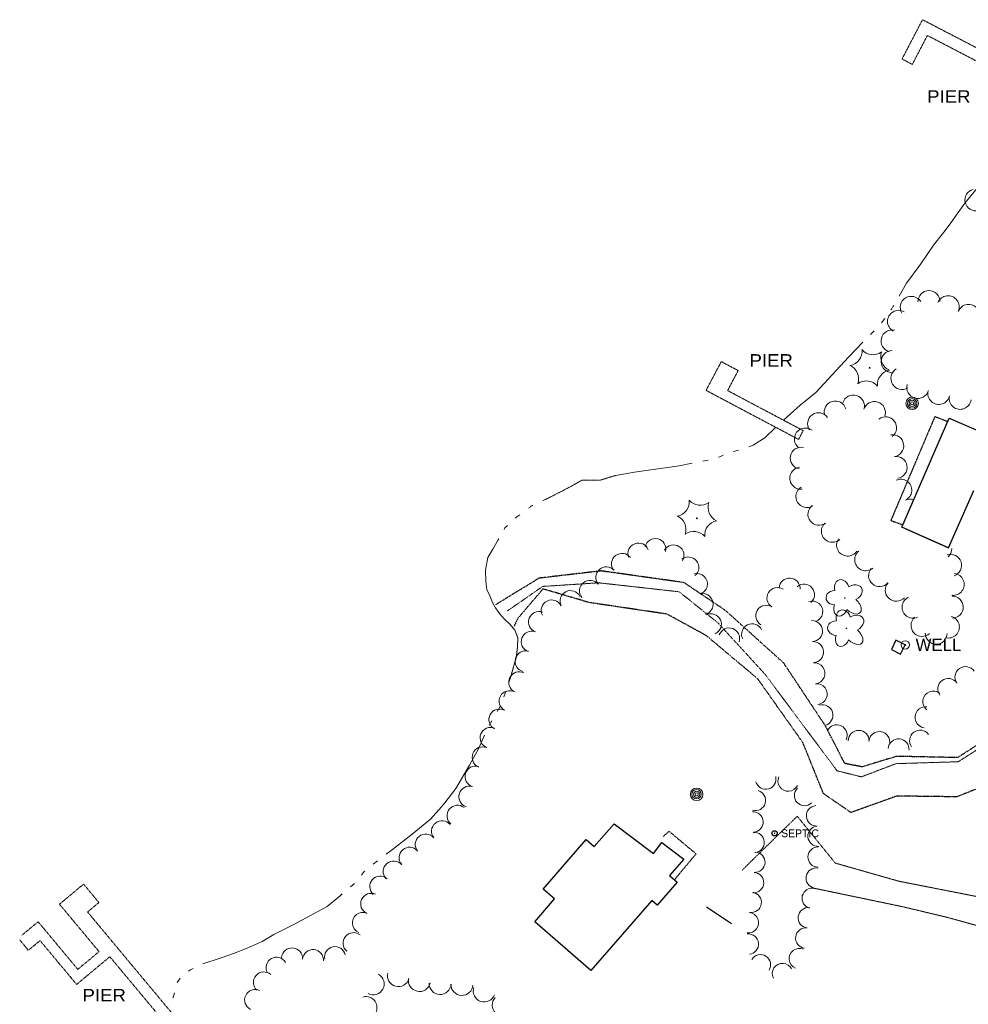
# Model space of a CAD drawing. Extents: x 386588 to 390135, y 96998 to 113606.
# Tile 45 of 92: x 387665 to 388029, y 102005 to 102382. Entities that reach past the tile are written whole.
import ezdxf
from ezdxf.enums import TextEntityAlignment as Align

# ---------------------------------------------------------------- set-up
doc = ezdxf.new("R2010")
doc.units = 0
doc.header["$MEASUREMENT"] = 0
for name, pattern in [('Echnl', [0.4, 0.145, -0.02, 0.01, -0.02, 0.01, -0.02, 0.01, -0.02, 0.145]), ('Wisdot3', [0.1875, 0.125, -0.0625]), ('Wisdot6', [0.375, 0.125, -0.0625, 0.03125, -0.0625, 0.03125, -0.0625])]:
    doc.linetypes.add(name, pattern=pattern)
for name, color, linetype, lineweight in [('E_BLD', 241, 'Continuous', 25), ('E_DWY', 2, 'Wisdot3', 15), ('E_LAND_Vegetation', 3, 'Continuous', 15), ('E_MISCPROP', 30, 'Continuous', 15), ('E_MISCPROP_HvyDash', 241, 'Wisdot3', 25), ('E_MISCPROP_Septic', 241, 'Continuous', 15), ('E_MISCPROP_Well', 4, 'Continuous', 15), ('E_STRUCT_Pier', 7, 'Wisdot3', 25), ('E_WTR', 4, 'Wisdot6', 15), ('E_WTR_Channel', 4, 'Echnl', 15), ('E_WTR_Dock_Pier', 4, 'Wisdot3', 15), ('E_WTR_Edge', 4, 'Echnl', 25), ('E_WTR_Elevations', 4, 'Continuous', 15), ('Level 12', 241, 'Continuous', 25)]:
    doc.layers.add(name, color=color, linetype=linetype, lineweight=lineweight)
doc.styles.add('Style-dot_font5', font='dot_font5.shx')

# ---------------------------------------------------------------- blocks, each defined once
blk = doc.blocks.new('PIER')
at = {"layer": 'E_STRUCT_Pier', "style": 'Style-dot_font5', "width": 1.111111}
blk.add_text('PIER', height=10.8, dxfattribs=at).set_placement((-16.77, -5.4))
blk = doc.blocks.new('CTRE')
at = {"layer": 'E_LAND_Vegetation'}
blk.add_circle((0, 0), 0.223, dxfattribs=at)
for centre, start, end in [((-11.97, 8.96), 280.2067, 5.9716), ((1.81, 14.92), 220.2113, 305.9762), ((13.83, 5.89), 160.2113, 245.9762), ((-13.83, -5.9), 340.2113, 65.9762), ((-1.81, -14.93), 40.2113, 125.9762)]:
    blk.add_arc(centre, 7.87, start, end, dxfattribs=at)
at = {"layer": 'E_LAND_Vegetation', "extrusion": (0, 0, -1)}
blk.add_arc((-12.03, -9.04), 7.87, 354.0728, 79.7489, dxfattribs=at)
blk = doc.blocks.new('POLE')
at = {"layer": 'E_MISCPROP'}
for radius in [4.46, 3.35, 2.23, 1.12]:
    blk.add_circle((0, 0), radius, dxfattribs=at)
blk = doc.blocks.new('DTRE')
at = {"layer": 'E_LAND_Vegetation'}
blk.add_circle((-0.18, 0), 0.183, dxfattribs=at)
for centre, major_axis, ratio in [((-1.87, 5.32), (1.36, -4.98), 0.782863), ((4.06, 2.74), (-5.27, -2.93), 0.691916), ((-5.87, 0.15), (4.93, -0.12), 0.832022), ((-2.49, -5.24), (1.8, 4.86), 0.716896), ((3.54, -3.71), (-5.01, 4.58), 0.560249)]:
    blk.add_ellipse(centre, major_axis=major_axis, ratio=ratio, start_param=1.570796, end_param=4.712389, dxfattribs=at)
blk = doc.blocks.new('WELL')
at = {"layer": 'E_MISCPROP_Well'}
for radius in [4, 0.5]:
    blk.add_circle((0, 0), radius, dxfattribs=at)
at = {"layer": 'E_MISCPROP_Well', "style": 'Style-dot_font5'}
blk.add_text('WELL', height=12, dxfattribs=at).set_placement((10, 0), align=Align.MIDDLE_LEFT)

msp = doc.modelspace()

# ---------------------------------------------------------------- linework, layer by layer
at = {"layer": 'E_BLD', "ltscale": 5}
for p, q in [((388003.03, 102187.61), (388021.27, 102229.39)), ((388021.27, 102229.39), (388021.27, 102229.39)), ((388021.27, 102229.39), (388058.32, 102213.22)), ((388020.96, 102179.71), (388030.7, 102201.6)), ((388020.96, 102179.71), (388003.03, 102187.61)), ((388004.64, 102186.9), (388020.96, 102179.71)), ((388000.8, 102144.22), (387999.1, 102140.67)), ((388004.38, 102142.46), (388000.8, 102144.22)), ((387999.1, 102140.67), (388002.62, 102138.91)), ((388002.62, 102138.91), (388004.38, 102142.46)), ((387885.21, 102065.15), (387892.84, 102073.92)), ((387892.84, 102073.92), (387907.9, 102062.52)), ((387865.65, 102048.86), (387882.14, 102067.82)), ((387882.14, 102067.82), (387882.14, 102067.82)), ((387882.14, 102067.82), (387885.21, 102065.15)), ((387885.21, 102065.15), (387885.21, 102065.15)), ((387907.9, 102062.52), (387911.11, 102066.76)), ((387911.11, 102066.76), (387919.51, 102060.4)), ((387919.51, 102060.4), (387914.01, 102054.08)), ((387920.41, 102061.44), (387920.41, 102061.44)), ((387914.01, 102054.08), (387914.01, 102054.08)), ((387914.01, 102054.08), (387916.95, 102051.53)), ((387869.97, 102045.1), (387865.65, 102048.86)), ((387916.95, 102051.53), (387909.32, 102042.76)), ((387862.39, 102036.38), (387869.97, 102045.1)), ((387869.97, 102045.1), (387869.97, 102045.1)), ((387907.28, 102044.53), (387883.9, 102017.66)), ((387909.32, 102042.76), (387907.28, 102044.53)), ((387907.28, 102044.53), (387907.28, 102044.53)), ((387909.32, 102042.76), (387909.32, 102042.76)), ((387937.81, 102035.62), (387928.18, 102041.98)), ((387883.9, 102017.66), (387862.39, 102036.38)), ((387862.39, 102036.38), (387862.39, 102036.38))]:
    msp.add_line(p, q, dxfattribs=at)
at = {"layer": 'E_DWY', "flags": 128}
for points in [[(388001.92, 102051.9), (387977.58, 102058.83), (387963.01, 102076.8), (387941.91, 102056.15)], [(388069.63, 102013.34), (388067.79, 102015.96), (388064.54, 102019.6), (388059.64, 102023.26), (388053.01, 102026.93), (388044.65, 102030.47), (388031.74, 102034.95), (388020.24, 102038.1), (388003.33, 102042.13), (387968.56, 102049.39)], [(388001.92, 102051.9), (388035.21, 102045.35)]]:
    msp.add_lwpolyline(points, dxfattribs=at)
at = {"layer": 'E_LAND_Vegetation'}
for centre, radius, start, end in [((388031.46, 102312.96), 4.17, 103.6557, 283.6557), ((388006.72, 102271.79), 4.24, 31.4321, 211.4321), ((388013.48, 102273.99), 4.24, 0.0407, 180.0407), ((388020.84, 102272.02), 4.24, 337.0317, 157.0317), ((388028.7, 102268.71), 4.24, 338.2365, 158.2365), ((388001.86, 102266.43), 4.24, 60.4189, 240.4189), ((387999.36, 102258.91), 4.24, 75.2618, 255.2618), ((387999.44, 102251), 4.24, 91.5301, 271.5301), ((388003.16, 102244.58), 4.24, 121.0065, 301.0065), ((388009.21, 102241.11), 4.24, 164.3028, 344.3028), ((387984.53, 102233.98), 4.22, 342.8063, 162.8063), ((388017.3, 102238.85), 4.24, 166.9105, 346.9105), ((388025.42, 102236.96), 4.24, 171.2726, 351.2726), ((387977.58, 102231.71), 4.22, 16.5308, 196.5308), ((387992.59, 102231.49), 4.22, 342.8063, 162.8063), ((387971.19, 102227.21), 4.22, 34.5835, 214.5835), ((387996.87, 102225.64), 4.22, 307.6715, 127.6715), ((387966.11, 102221.36), 4.22, 52.7125, 232.7125), ((387999.58, 102218.79), 4.22, 278.9046, 98.9046), ((387964.53, 102214.01), 4.22, 78.4921, 258.4921), ((388000.89, 102210.46), 4.22, 278.9046, 98.9046), ((387964.39, 102206.33), 4.22, 97.0795, 277.0795), ((388002.69, 102201.71), 4.22, 295.2679, 115.2679), ((387966.7, 102199.32), 4.22, 122.2443, 302.2443), ((387971.34, 102192.5), 4.22, 127.4289, 307.4289), ((388006.29, 102194.08), 4.22, 71.8686, 115.2679), ((387976.48, 102186.01), 4.22, 131.7885, 311.7885), ((387902.14, 102177.46), 4.02, 20.775, 200.775), ((387908.64, 102179.16), 4.02, 346.7428, 166.7428), ((387915.59, 102176.73), 4.02, 328.6498, 148.6498), ((387982.3, 102180.71), 4.22, 146.3287, 326.3287), ((387895.83, 102173.49), 4.02, 36.9081, 216.9081), ((387989.25, 102175.1), 4.22, 129.7814, 309.7814), ((388021.77, 102172.96), 4.22, 288.4736, 108.4736), ((388017.99, 102179.39), 4.22, 311.8932, 359.6377), ((387921.27, 102172.14), 4.02, 309.0594, 129.0594), ((387889.86, 102168.36), 4.02, 41.8475, 221.8475), ((387924.57, 102165.84), 4.02, 285.6341, 105.6341), ((387994.57, 102168.99), 4.22, 138.8375, 318.8375), ((388022.76, 102165.64), 4.22, 263.3425, 83.3425), ((387883.59, 102163.19), 4.02, 39.5109, 219.5109), ((387960.09, 102164.03), 4.02, 356.7456, 176.7456), ((387965.59, 102161.72), 4.02, 311.045, 131.045), ((388000.96, 102163.4), 4.22, 137.2068, 317.2068), ((387876.11, 102159.24), 4.02, 26.547, 206.547), ((387926.74, 102158.09), 4.02, 285.6341, 105.6341), ((387955.43, 102160.38), 4.02, 57.5649, 237.5649), ((387868.91, 102155.65), 4.02, 26.547, 206.547), ((387968.79, 102155.25), 4.02, 289.5651, 109.5651), ((388007.39, 102156.89), 4.22, 114.5094, 294.5094), ((388022.39, 102156.97), 4.22, 270.9408, 90.9408), ((387864.04, 102151.24), 4.02, 69.6119, 249.6119), ((387929.91, 102150.39), 4.02, 294.8908, 114.8908), ((387951.15, 102153.62), 4.02, 58.9039, 238.9039), ((387945.72, 102146.53), 4.02, 25.5646, 205.5646), ((387968.7, 102147.76), 4.02, 272.3591, 92.3591), ((388010.84, 102149.93), 4.22, 132.674, 312.674), ((388020.94, 102149.29), 4.22, 254.9321, 74.9321), ((387861.24, 102143.7), 4.02, 69.6119, 249.6119), ((387936.92, 102144.92), 4.02, 340.3665, 160.3665), ((388016.28, 102146.92), 4.22, 179.243, 359.243), ((387969.08, 102139.69), 4.02, 273.5282, 93.5282), ((387858.89, 102136.16), 4.02, 74.0302, 254.0302), ((387969.62, 102131.58), 4.02, 276.1217, 96.1217), ((387856.45, 102128.12), 4.02, 62.9577, 242.9577), ((388027.47, 102130.11), 4.02, 34.3156, 214.3156), ((387970.48, 102123.58), 4.02, 276.1217, 96.1217), ((388020.9, 102125.56), 4.02, 35.9752, 215.9752), ((387852.76, 102120.91), 4.02, 61.1149, 241.1149), ((388015.15, 102120.75), 4.02, 51.1217, 231.1217), ((387848.87, 102113.86), 4.02, 61.1149, 241.1149), ((387972.67, 102115.5), 4.02, 286.3313, 106.3313), ((388012.19, 102114.71), 4.02, 82.8514, 262.8514), ((387845.49, 102106.83), 4.02, 67.8748, 247.8748), ((387978.13, 102107.82), 4.02, 334.06, 154.06), ((387986.53, 102105.67), 4.02, 359.124, 179.124), ((387994.46, 102105.25), 4.02, 355.9018, 175.9018), ((388010.09, 102105.78), 4.02, 36.3069, 216.3069), ((388001.85, 102102.43), 4.02, 355.5579, 175.5579), ((387842.46, 102099.37), 4.02, 67.8748, 247.8748), ((387839.72, 102091.99), 4.02, 72.8681, 252.8681), ((387950.96, 102091.03), 3.91, 194.7387, 14.7387), ((387959.52, 102090.26), 3.91, 154.5106, 334.5106), ((387837.35, 102084.3), 4.02, 72.8681, 252.8681), ((387946.96, 102082.83), 3.91, 254.3287, 74.3287), ((387965.81, 102084.7), 3.91, 133.6451, 313.6451), ((387832.79, 102076.98), 4.02, 51.2854, 231.2854), ((387970.4, 102076.95), 3.91, 94.4391, 274.4391), ((387826.86, 102071.04), 4.02, 39.3592, 219.3592), ((387946.03, 102074.58), 3.91, 272.848, 92.848), ((387971, 102069.15), 3.91, 94.4391, 274.4391), ((387820.63, 102065.94), 4.02, 39.1799, 219.1799), ((387946.46, 102066.72), 3.91, 274.4411, 94.4411), ((387814.44, 102060.89), 4.02, 40.9457, 220.9457), ((387971.02, 102061.16), 3.91, 89.0357, 269.0357), ((387808.36, 102055.62), 4.02, 40.9457, 220.9457), ((387946.76, 102059.17), 3.91, 266.3072, 86.3072), ((387970.3, 102053.1), 3.91, 79.9401, 259.9401), ((387803.17, 102049.83), 4.02, 48.7782, 228.7782), ((387946.26, 102051.37), 3.91, 266.3072, 86.3072), ((387968.76, 102045.33), 3.91, 76.6526, 256.6526), ((387799.71, 102043.22), 4.02, 65.1649, 245.1649), ((387945.36, 102043.77), 3.91, 261.0926, 81.0926), ((387967.26, 102037.87), 3.91, 82.8805, 262.8805), ((387796.52, 102035.93), 4.02, 67.872, 247.872), ((387944.27, 102035.96), 3.91, 263.1278, 83.1278), ((387966.29, 102030.1), 3.91, 82.8805, 262.8805), ((387792.95, 102028.17), 4.02, 51.2906, 231.2906), ((387944.25, 102027.78), 3.91, 275.8352, 95.8352), ((387769.4, 102022.3), 4.02, 355.6344, 175.6344), ((387777.42, 102021.69), 4.02, 355.6344, 175.6344), ((387785.86, 102022.82), 4.02, 11.909, 191.909), ((387963.84, 102022.23), 3.91, 67.4069, 247.4069), ((387763.44, 102018.75), 4.02, 29.5797, 209.5797), ((387948.9, 102019.84), 3.91, 327.8053, 147.8053), ((387957.36, 102016.5), 3.91, 26.7424, 206.7424), ((387758.6, 102013.11), 4.02, 48.749, 228.749), ((387800.51, 102012.52), 4.19, 241.8922, 61.8922), ((387810.12, 102015.67), 4.19, 165.5526, 345.5526), ((387818.18, 102013.8), 4.19, 168.2498, 348.2498), ((387826.13, 102012.67), 4.19, 177.4696, 357.4696), ((387834.49, 102012.3), 4.19, 177.4696, 357.4696), ((387843.03, 102009.79), 4.19, 160.659, 340.659), ((387755.24, 102006.37), 4.02, 63.9335, 243.9335), ((387797.76, 102003.49), 4.19, 287.8283, 107.8283), ((387850.3, 102004.45), 4.19, 137.149, 317.149)]:
    msp.add_arc(centre, radius, start, end, dxfattribs=at)
at = {"layer": 'E_MISCPROP_HvyDash', "flags": 128}
for points in [[(388020.65, 102227.99), (388015.74, 102229.94), (387998.88, 102190.13), (388003.41, 102188.51)], [(387915.92, 102052.42), (387924.23, 102062.36), (387913.9, 102071), (387911.67, 102069.05)]]:
    msp.add_lwpolyline(points, dxfattribs=at)
at = {"layer": 'E_MISCPROP_Septic'}
msp.add_circle((387954.33, 102070.25), 0.125, dxfattribs=at)
at = {"layer": 'E_WTR', "flags": 128}
for points in [[(387998.92, 102270.85), (388000.01, 102272.6)], [(387865.45, 102197.73), (387868.97, 102199.38), (387876.31, 102203.21), (387880.45, 102205.52), (387887.29, 102205.52), (387893.32, 102207.38)], [(387859.97, 102194.84), (387861.03, 102195.65), (387861.7, 102195.96)], [(387852.56, 102128.48), (387853.32, 102130.78), (387855.32, 102137.57), (387855.8, 102141.59), (387855.92, 102145.19), (387854.83, 102148.09)], [(387800.53, 102058.42), (387801.07, 102058.87), (387802.16, 102059.7)]]:
    msp.add_lwpolyline(points, dxfattribs=at)
at = {"layer": 'E_WTR_Channel', "flags": 128}
msp.add_lwpolyline([(388041.21, 102108.21), (388024.7, 102097.67), (388000.88, 102096.95), (387987.55, 102091.88), (387978.26, 102094.22), (387950.66, 102131.22), (387932.61, 102150.91), (387917.77, 102162.8), (387886.91, 102166.25), (387865.45, 102164.86), (387851.99, 102155.52)], dxfattribs=at)
at = {"layer": 'E_WTR_Dock_Pier', "flags": 128}
for points in [[(388058.32, 102357.43), (388011.02, 102382.05), (388003.17, 102366.97), (388007.11, 102364.92), (388012.88, 102376), (388056.24, 102353.43)], [(387965.29, 102224.56), (387936.32, 102239.92), (387940.38, 102247.59), (387933.9, 102251.02), (387928.06, 102239.99), (387963.51, 102221.2)]]:
    msp.add_lwpolyline(points, close=True, dxfattribs=at)
msp.add_lwpolyline([(387665.01, 102029.41), (387668.34, 102025.42), (387672.81, 102029.15), (387686.83, 102012.34), (387699.55, 102022.95), (387724.7, 101992.8), (387728.1, 101995.64), (387691.02, 102040.1), (387695.37, 102043.73), (387689.49, 102050.78), (387680.26, 102043.08), (387695.42, 102024.9), (387687.28, 102018.12), (387672.07, 102036.36), (387665.77, 102031.11)], dxfattribs=at)
at = {"layer": 'E_WTR_Edge', "flags": 128}
for points in [[(388040.37, 102109.51), (388024.5, 102099.26), (388001.1, 102099.74), (387987.86, 102095.72), (387981.23, 102097.01), (387973.78, 102111.47), (387957.85, 102135.48), (387935.58, 102155.57), (387919.59, 102166.34), (387887.88, 102170.8), (387864.06, 102168.03), (387847.36, 102157.81)], [(388043.64, 102091.96), (388024.14, 102084.23), (388001.14, 102084.52), (387983.58, 102078.21), (387973.04, 102085.48), (387965.2, 102104.97), (387947.9, 102129.41), (387928.14, 102146.02), (387913.12, 102154.25), (387883.27, 102158.68), (387865.54, 102163.91), (387855.97, 102152.7), (387854.47, 102149.58)]]:
    msp.add_lwpolyline(points, dxfattribs=at)
at = {"layer": 'E_WTR_Elevations', "flags": 128}
for points in [[(388019.16, 102300.56), (388021.25, 102303.29), (388027.23, 102311.72), (388032.57, 102318.25), (388036.9, 102324.53)], [(388002.11, 102276.14), (388004.91, 102281.11), (388010.32, 102288.43), (388015.27, 102295.66), (388018.72, 102299.98), (388019.16, 102300.56)], [(387995.28, 102265.88), (387996.53, 102267.51)], [(387991.09, 102261.35), (387992.54, 102262.82)], [(387967.49, 102237.01), (387970.19, 102239.18), (387982.61, 102252.75), (387988.2, 102258.43)], [(387957.7, 102228.59), (387964.13, 102234.32), (387967.49, 102237.01)], [(387944.41, 102218.37), (387946.12, 102219.05), (387950.62, 102221.85), (387954.76, 102225.84)], [(387932.79, 102214.37), (387933.39, 102214.54), (387934.68, 102215.17)], [(387938.53, 102216.56), (387940.53, 102217.03)], [(387893.32, 102207.38), (387900.59, 102208.61), (387917.79, 102211.14), (387922.77, 102212.08)], [(387926.81, 102212.86), (387928.78, 102213.25), (387928.83, 102213.27)], [(387855.06, 102191.03), (387855.58, 102191.5), (387856.67, 102192.33)], [(387850.65, 102186.69), (387850.99, 102187.3), (387852.01, 102188.23)], [(387848.28, 102155.36), (387847.39, 102156.68), (387846.24, 102158.71), (387845.25, 102161.22), (387844, 102163.65), (387843.62, 102166.81), (387843.55, 102171.12), (387844.37, 102175.96), (387846.31, 102179.17), (387848.42, 102182.72), (387848.62, 102183.07)], [(387887.58, 102170.8), (387888.19, 102170.77), (387889.58, 102170.43)], [(387852.56, 102128.48), (387853.32, 102130.78), (387855.32, 102137.57), (387855.8, 102141.59), (387855.92, 102145.19), (387854.83, 102148.09), (387852.94, 102150.27), (387850.64, 102152.41), (387848.89, 102154.47), (387848.28, 102155.36)], [(387850.61, 102122.57), (387851.26, 102124.54)], [(387847.98, 102116.97), (387849, 102118.78)], [(387844.93, 102111.55), (387845.95, 102113.36)], [(387827.94, 102081.99), (387832.12, 102087.44), (387837.34, 102096.34), (387840.94, 102102.93), (387843.18, 102107.8)], [(387805.46, 102062.22), (387807.84, 102064.04), (387815.42, 102069.94), (387822.48, 102075.67), (387826.69, 102080.38), (387827.94, 102081.99)], [(387796.01, 102054.21), (387796.95, 102055.49), (387797.33, 102055.8)], [(387791.78, 102049.71), (387793.36, 102051.05)], [(387762.9, 102031.74), (387769.78, 102035.19), (387774.75, 102037.9), (387782.85, 102042.18), (387787.9, 102046.42), (387788.61, 102047.03)], [(387735.22, 102020.29), (387742.22, 102022.49), (387747, 102024.13), (387752.15, 102026.25), (387757.99, 102028.83), (387762.43, 102031.5), (387762.9, 102031.74)], [(387729.69, 102017.46), (387730.23, 102017.85), (387731.5, 102018.47)], [(387725.33, 102013.14), (387726.56, 102014.8)], [(387723.7, 102007.16), (387723.81, 102007.32), (387724.33, 102009.12)]]:
    msp.add_lwpolyline(points, dxfattribs=at)
at = {"layer": 'Level 12'}
msp.add_circle((387954.33, 102070.25), 1, dxfattribs=at)

# ---------------------------------------------------------------- block references
at = {"layer": 'E_LAND_Vegetation'}
for name, p, xscale, yscale, zscale in [('CTRE', (387990.78, 102248.64), 0.7108526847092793, 0.7108526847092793, 0.7108526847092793), ('CTRE', (387924.57, 102190.95), 0.7108526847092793, 0.7108526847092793, 0.7108526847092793), ('DTRE', (387981.36, 102160.43), 0.6769248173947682, 0.6769248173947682, 0.6769248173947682), ('DTRE', (387981.97, 102148.79), 0.6769248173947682, 0.6769248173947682, 0.6769248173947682)]:
    msp.add_blockref(name, p, dxfattribs=dict(at, xscale=xscale, yscale=yscale, zscale=zscale))
at = {"layer": 'E_MISCPROP', "xscale": 0.5377037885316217, "yscale": 0.5377037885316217, "zscale": 0.5377037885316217}
for p in [(388007.06, 102235.02), (387924.44, 102085.21)]:
    msp.add_blockref('POLE', p, dxfattribs=at)
at = {"layer": 'E_MISCPROP_Well', "xscale": 0.3999999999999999, "yscale": 0.3999999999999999, "zscale": 0.3999999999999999}
msp.add_blockref('WELL', (388004.38, 102142.46), dxfattribs=at)
at = {"layer": 'E_STRUCT_Pier', "xscale": 0.4444444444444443, "yscale": 0.4444444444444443, "zscale": 0.4444444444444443}
for p in [(388020.23, 102352.64), (387952.16, 102251.47), (387696.53, 102008.21)]:
    msp.add_blockref('PIER', p, dxfattribs=at)

# ---------------------------------------------------------------- texts
at = {"layer": 'E_MISCPROP_Septic', "style": 'Style-dot_font5'}
msp.add_text('SEPTIC', height=3, dxfattribs=at).set_placement((387956.83, 102070.25), align=Align.MIDDLE_LEFT)

doc.saveas('drawing.dxf')
